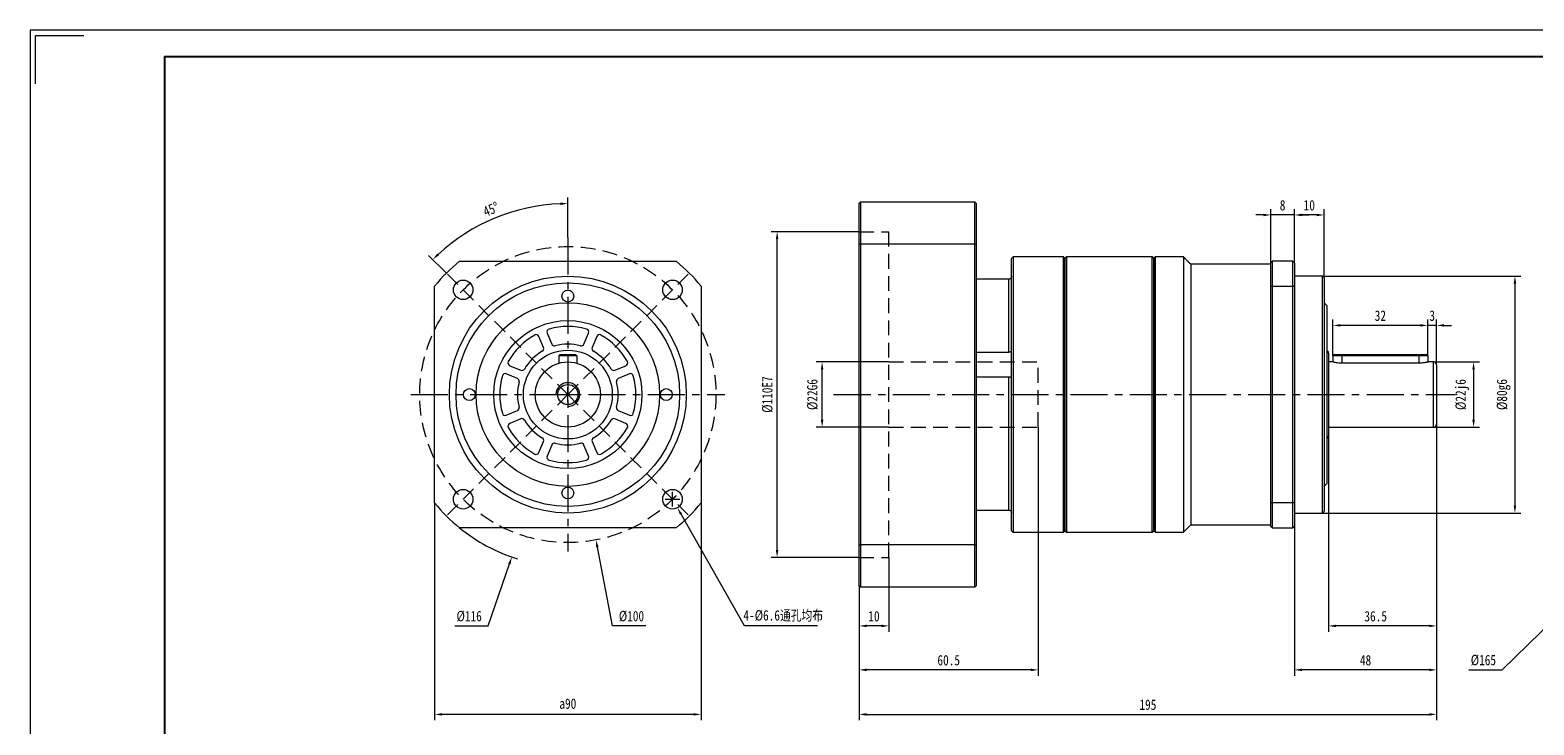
# Model space of a CAD drawing. Header units: millimetres. Extents: x 24 to 786, y 24 to 563.
# Tile 2 of 3: x 24 to 532, y 328 to 563. Entities that reach past the tile are written whole.
import ezdxf

# ---------------------------------------------------------------- set-up
doc = ezdxf.new("R2010")
doc.units = ezdxf.units.MM
doc.header["$LTSCALE"] = 10
doc.linetypes.add('CENTER', pattern=[2, 1.25, -0.25, 0.25, -0.25])
doc.linetypes.add('DASHED', pattern=[0.75, 0.5, -0.25])
doc.layers.get('0').update_dxf_attribs({"lineweight": 18})
for name, color, linetype, lineweight in [('3中心线层', 1, 'CENTER', 18), ('4虚线层', 6, 'DASHED', 18), ('图框_外框线', 7, 'Continuous', 18)]:
    doc.layers.add(name, color=color, linetype=linetype, lineweight=lineweight)
doc.styles.add('TH_GBDIM', font='txt', dxfattribs={"width": 0.8})
doc.dimstyles.new('TH_GBDIM', dxfattribs={"dimtxt": 3.5, "dimasz": 2.5, "dimexe": 2, "dimexo": 0, "dimgap": 1.5, "dimtad": 1, "dimdec": 1, "dimdsep": 46, "dimtxsty": 'TH_GBDIM', "dimcen": 2.5, "dimdle": 5, "dimclrd": 4, "dimclre": 4, "dimclrt": 3, "dimadec": 0, "dimazin": 0, "dimtfac": 0.714286, "dimtdec": 1, "dimtmove": 0, "dimatfit": 3, "dimfxl": 0, "dimtolj": 1, "dimarcsym": 0})

# ---------------------------------------------------------------- blocks, each defined once
blk = doc.blocks.new('*X6')
blk.add_hatch(color=4).paths.add_polyline_path([(554.97, 380.37), (555.55, 379.78), (557.05, 381.83)], flags=0)
at = {"color": 4}
for p, q in [((615.98, 437.06), (615.98, 442.06)), ((613.48, 439.56), (618.48, 439.56)), ((521.08, 346.58), (555.26, 380.08)), ((509.84, 346.58), (521.08, 346.58))]:
    blk.add_line(p, q, dxfattribs=at)
at = {"color": 3, "insert": (514.71, 349.83), "char_height": 3.5, "width": 15.2756, "attachment_point": 5, "style": 'TH_GBDIM'}
blk.add_mtext('%%C165', dxfattribs=at)
blk = doc.blocks.new('*X11')
blk.add_hatch(color=4).paths.add_polyline_path([(244.12, 399.37), (243.39, 398.96), (242.52, 401.34)], flags=0)
at = {"color": 4}
for p, q in [((240.89, 401.71), (240.89, 406.71)), ((238.39, 404.21), (243.39, 404.21)), ((265.24, 361.43), (243.76, 399.17)), ((289.83, 361.43), (265.24, 361.43))]:
    blk.add_line(p, q, dxfattribs=at)
at = {"color": 3, "insert": (278.28, 364.8), "char_height": 3.5, "width": 55.0667, "attachment_point": 5, "style": 'TH_GBDIM'}
blk.add_mtext('4-%%C6.6通孔均布', dxfattribs=at)
blk = doc.blocks.new('*X12')
for points in [[(163.03, 331.97), (163.03, 331.14), (160.53, 331.55)], [(248.03, 331.97), (248.03, 331.14), (250.53, 331.55)]]:
    blk.add_hatch(color=4).paths.add_polyline_path(points, flags=0)
at = {"color": 4}
for p, q in [((160.53, 402.97), (160.53, 329.55)), ((250.53, 402.97), (250.53, 329.55)), ((248.03, 331.55), (163.03, 331.55))]:
    blk.add_line(p, q, dxfattribs=at)
at = {"color": 3, "insert": (205.53, 335.16), "char_height": 3.5, "width": 11.2, "attachment_point": 5, "style": 'TH_GBDIM'}
blk.add_mtext('a90', dxfattribs=at)
blk = doc.blocks.new('*X16')
for points in [[(203.02, 504.42), (203.04, 503.58), (205.53, 504.05)], [(162.02, 486.59), (161.45, 487.19), (159.93, 485.16)]]:
    blk.add_hatch(color=4).paths.add_polyline_path(points, flags=0)
at = {"color": 4}
for p, q in [((205.53, 492.56), (205.53, 506.05)), ((164.52, 480.57), (158.52, 486.57))]:
    blk.add_line(p, q, dxfattribs=at)
blk.add_arc((205.53, 439.56), 64.49, 92.2214, 132.7786, dxfattribs=at)
at = {"color": 3, "insert": (179.61, 502.14), "char_height": 3.5, "width": 12.5704, "attachment_point": 5, "rotation": 22.5, "style": 'TH_GBDIM'}
blk.add_mtext('45%%D', dxfattribs=at)
blk = doc.blocks.new('*X17')
blk.add_hatch(color=4).paths.add_polyline_path([(215.92, 388.1), (215.1, 387.94), (215.04, 390.47)], flags=0)
at = {"color": 4}
for p, q in [((205.53, 437.06), (205.53, 442.06)), ((203.03, 439.56), (208.03, 439.56)), ((220.66, 361.43), (215.51, 388.02)), ((231.89, 361.43), (220.66, 361.43))]:
    blk.add_line(p, q, dxfattribs=at)
at = {"color": 3, "insert": (227.02, 364.68), "char_height": 3.5, "width": 15.3689, "attachment_point": 5, "style": 'TH_GBDIM'}
blk.add_mtext('%%C100', dxfattribs=at)
blk = doc.blocks.new('*X18')
blk.add_hatch(color=4).paths.add_polyline_path([(185.41, 382.51), (186.19, 382.23), (186.62, 384.73)], flags=0)
at = {"color": 4}
for p, q in [((205.53, 437.06), (205.53, 442.06)), ((203.03, 439.56), (208.03, 439.56)), ((178.58, 361.43), (185.8, 382.37)), ((167.34, 361.43), (178.58, 361.43))]:
    blk.add_line(p, q, dxfattribs=at)
blk.add_arc((205.53, 439.56), 58, 230.8833, 252.9416, dxfattribs=at)
at = {"color": 3, "insert": (172.21, 364.68), "char_height": 3.5, "width": 15.3378, "attachment_point": 5, "style": 'TH_GBDIM'}
blk.add_mtext('%%C116', dxfattribs=at)
blk = doc.blocks.new('*X19')
for points in [[(510.97, 448.06), (511.81, 448.06), (511.39, 450.56)], [(510.97, 431.06), (511.81, 431.06), (511.39, 428.56)]]:
    blk.add_hatch(color=4).paths.add_polyline_path(points, flags=0)
at = {"color": 4}
for p, q in [((497.91, 450.56), (513.39, 450.56)), ((511.39, 448.06), (511.39, 431.06)), ((497.91, 428.56), (513.39, 428.56))]:
    blk.add_line(p, q, dxfattribs=at)
at = {"color": 3, "insert": (507.56, 439.56), "char_height": 3.5, "width": 19.32, "attachment_point": 5, "rotation": 90, "style": 'TH_GBDIM'}
blk.add_mtext('%%C22j6', dxfattribs=at)
blk = doc.blocks.new('*X20')
for points in [[(524.95, 477.06), (525.79, 477.06), (525.37, 479.56)], [(524.95, 402.06), (525.79, 402.06), (525.37, 399.56)]]:
    blk.add_hatch(color=4).paths.add_polyline_path(points, flags=0)
at = {"color": 4}
for p, q in [((460.41, 479.56), (527.37, 479.56)), ((525.37, 477.06), (525.37, 402.06)), ((460.41, 399.56), (527.37, 399.56))]:
    blk.add_line(p, q, dxfattribs=at)
at = {"color": 3, "insert": (521.54, 439.56), "char_height": 3.5, "width": 19.32, "attachment_point": 5, "rotation": 90, "style": 'TH_GBDIM'}
blk.add_mtext('%%C80g6', dxfattribs=at)
blk = doc.blocks.new('*X21')
for points in [[(466.41, 463.34), (466.41, 462.51), (463.91, 462.92)], [(493.41, 463.34), (493.41, 462.51), (495.91, 462.92)]]:
    blk.add_hatch(color=4).paths.add_polyline_path(points, flags=0)
at = {"color": 4}
for p, q in [((463.91, 452.66), (463.91, 464.92)), ((493.41, 462.92), (466.41, 462.92)), ((495.91, 452.66), (495.91, 464.92))]:
    blk.add_line(p, q, dxfattribs=at)
at = {"color": 3, "insert": (479.91, 466.17), "char_height": 3.5, "width": 7, "attachment_point": 5, "style": 'TH_GBDIM'}
blk.add_mtext('32', dxfattribs=at)
blk = doc.blocks.new('*X22')
for points in [[(493.41, 463.34), (493.41, 462.51), (495.91, 462.92)], [(501.41, 463.34), (501.41, 462.51), (498.91, 462.92)]]:
    blk.add_hatch(color=4).paths.add_polyline_path(points, flags=0)
at = {"color": 4}
for p, q in [((493.41, 462.92), (490.91, 462.92)), ((495.91, 452.66), (495.91, 464.92)), ((498.91, 462.92), (495.91, 462.92)), ((498.91, 449.56), (498.91, 464.92)), ((501.41, 462.92), (503.91, 462.92))]:
    blk.add_line(p, q, dxfattribs=at)
at = {"color": 3, "insert": (497.41, 466.17), "char_height": 3.5, "width": 3.0178, "attachment_point": 5, "style": 'TH_GBDIM'}
blk.add_mtext('3', dxfattribs=at)
blk = doc.blocks.new('*X23')
for points in [[(464.91, 361.85), (464.91, 361.02), (462.41, 361.43)], [(496.41, 361.85), (496.41, 361.02), (498.91, 361.43)]]:
    blk.add_hatch(color=4).paths.add_polyline_path(points, flags=0)
at = {"color": 4}
for p, q in [((498.91, 429.56), (498.91, 359.43)), ((462.41, 425.56), (462.41, 359.43)), ((496.41, 361.43), (464.91, 361.43))]:
    blk.add_line(p, q, dxfattribs=at)
at = {"color": 3, "insert": (478.34, 364.68), "char_height": 3.5, "width": 14.9644, "attachment_point": 5, "style": 'TH_GBDIM'}
blk.add_mtext('36.5', dxfattribs=at)
blk = doc.blocks.new('*X24')
for points in [[(453.41, 347), (453.41, 346.17), (450.91, 346.58)], [(496.41, 347), (496.41, 346.17), (498.91, 346.58)]]:
    blk.add_hatch(color=4).paths.add_polyline_path(points, flags=0)
at = {"color": 4}
for p, q in [((498.91, 429.56), (498.91, 344.58)), ((450.91, 395.06), (450.91, 344.58)), ((496.41, 346.58), (453.41, 346.58))]:
    blk.add_line(p, q, dxfattribs=at)
at = {"color": 3, "insert": (474.91, 349.83), "char_height": 3.5, "width": 7.2178, "attachment_point": 5, "style": 'TH_GBDIM'}
blk.add_mtext('48', dxfattribs=at)
blk = doc.blocks.new('*X25')
for points in [[(453.41, 500.63), (453.41, 499.79), (450.91, 500.21)], [(458.41, 500.63), (458.41, 499.79), (460.91, 500.21)]]:
    blk.add_hatch(color=4).paths.add_polyline_path(points, flags=0)
at = {"color": 4}
for p, q in [((450.91, 484.06), (450.91, 502.21)), ((458.41, 500.21), (453.41, 500.21)), ((460.91, 479.06), (460.91, 502.21))]:
    blk.add_line(p, q, dxfattribs=at)
at = {"color": 3, "insert": (455.91, 503.46), "char_height": 3.5, "width": 6.6578, "attachment_point": 5, "style": 'TH_GBDIM'}
blk.add_mtext('10', dxfattribs=at)
blk = doc.blocks.new('*X26')
for points in [[(440.41, 500.63), (440.41, 499.79), (442.91, 500.21)], [(453.41, 500.63), (453.41, 499.79), (450.91, 500.21)]]:
    blk.add_hatch(color=4).paths.add_polyline_path(points, flags=0)
at = {"color": 4}
for p, q in [((440.41, 500.21), (437.91, 500.21)), ((442.91, 484.06), (442.91, 502.21)), ((450.91, 500.21), (442.91, 500.21)), ((450.91, 484.06), (450.91, 502.21)), ((453.41, 500.21), (455.91, 500.21))]:
    blk.add_line(p, q, dxfattribs=at)
at = {"color": 3, "insert": (446.91, 503.46), "char_height": 3.5, "width": 3.1733, "attachment_point": 5, "style": 'TH_GBDIM'}
blk.add_mtext('8', dxfattribs=at)
blk = doc.blocks.new('*X27')
for points in [[(275.78, 492.06), (276.61, 492.06), (276.2, 494.56)], [(275.78, 387.06), (276.61, 387.06), (276.2, 384.56)]]:
    blk.add_hatch(color=4).paths.add_polyline_path(points, flags=0)
at = {"color": 4}
for p, q in [((303.91, 494.56), (274.2, 494.56)), ((276.2, 387.06), (276.2, 492.06)), ((303.91, 384.56), (274.2, 384.56))]:
    blk.add_line(p, q, dxfattribs=at)
at = {"color": 3, "insert": (272.95, 439.56), "char_height": 3.5, "width": 23.2711, "attachment_point": 5, "rotation": 90, "style": 'TH_GBDIM'}
blk.add_mtext('%%C110E7', dxfattribs=at)
blk = doc.blocks.new('*X28')
for points in [[(290.98, 448.06), (291.82, 448.06), (291.4, 450.56)], [(290.98, 431.06), (291.82, 431.06), (291.4, 428.56)]]:
    blk.add_hatch(color=4).paths.add_polyline_path(points, flags=0)
at = {"color": 4}
for p, q in [((313.91, 450.56), (289.4, 450.56)), ((291.4, 431.06), (291.4, 448.06)), ((313.91, 428.56), (289.4, 428.56))]:
    blk.add_line(p, q, dxfattribs=at)
at = {"color": 3, "insert": (288.15, 439.56), "char_height": 3.5, "width": 19.32, "attachment_point": 5, "rotation": 90, "style": 'TH_GBDIM'}
blk.add_mtext('%%C22G6', dxfattribs=at)
blk = doc.blocks.new('*X29')
for points in [[(306.41, 361.85), (306.41, 361.02), (303.91, 361.43)], [(311.41, 361.85), (311.41, 361.02), (313.91, 361.43)]]:
    blk.add_hatch(color=4).paths.add_polyline_path(points, flags=0)
at = {"color": 4}
for p, q in [((313.91, 384.56), (313.91, 359.43)), ((303.91, 374.96), (303.91, 359.43)), ((311.41, 361.43), (306.41, 361.43))]:
    blk.add_line(p, q, dxfattribs=at)
at = {"color": 3, "insert": (308.91, 364.68), "char_height": 3.5, "width": 6.6578, "attachment_point": 5, "style": 'TH_GBDIM'}
blk.add_mtext('10', dxfattribs=at)
blk = doc.blocks.new('*X30')
for points in [[(306.41, 347), (306.41, 346.17), (303.91, 346.58)], [(361.91, 347), (361.91, 346.17), (364.41, 346.58)]]:
    blk.add_hatch(color=4).paths.add_polyline_path(points, flags=0)
at = {"color": 4}
for p, q in [((364.41, 428.56), (364.41, 344.58)), ((303.91, 374.96), (303.91, 344.58)), ((361.91, 346.58), (306.41, 346.58))]:
    blk.add_line(p, q, dxfattribs=at)
at = {"color": 3, "insert": (334.16, 349.83), "char_height": 3.5, "width": 15.0578, "attachment_point": 5, "style": 'TH_GBDIM'}
blk.add_mtext('60.5', dxfattribs=at)
blk = doc.blocks.new('*X31')
for points in [[(306.41, 331.97), (306.41, 331.14), (303.91, 331.55)], [(496.41, 331.97), (496.41, 331.14), (498.91, 331.55)]]:
    blk.add_hatch(color=4).paths.add_polyline_path(points, flags=0)
at = {"color": 4}
for p, q in [((498.91, 429.56), (498.91, 329.55)), ((303.91, 374.96), (303.91, 329.55)), ((306.41, 331.55), (496.41, 331.55))]:
    blk.add_line(p, q, dxfattribs=at)
at = {"color": 3, "insert": (401.41, 334.8), "char_height": 3.5, "width": 10.5467, "attachment_point": 5, "style": 'TH_GBDIM'}
blk.add_mtext('195', dxfattribs=at)

msp = doc.modelspace()

# ---------------------------------------------------------------- linework, layer by layer
at = {"color": 7, "linetype": 'Continuous', "lineweight": 15}
for p, q in [((303.91, 490.23), (303.91, 504.16)), ((304.31, 504.56), (304.31, 490.37)), ((343.01, 504.56), (304.31, 504.56)), ((343.01, 490.37), (343.01, 504.56)), ((343.41, 504.16), (343.41, 490.23)), ((303.91, 388.89), (303.91, 490.23)), ((304.31, 490.37), (304.31, 388.76)), ((343.01, 490.37), (304.31, 490.37)), ((343.01, 388.76), (343.01, 490.37)), ((343.41, 490.23), (343.41, 388.89)), ((168.94, 484.56), (242.12, 484.56)), ((355.41, 393.56), (355.41, 485.56)), ((355.91, 486.06), (355.91, 393.06)), ((372.91, 439.56), (372.91, 486.06)), ((373.41, 393.56), (373.41, 485.56)), ((373.41, 485.56), (373.41, 439.56)), ((373.91, 486.06), (373.91, 393.06)), ((402.91, 439.56), (402.91, 486.06)), ((403.41, 485.56), (403.41, 439.56)), ((403.41, 393.56), (403.41, 485.56)), ((403.91, 486.06), (403.91, 393.06)), ((413.41, 486.06), (413.41, 393.06)), ((415.91, 483.56), (415.91, 395.56)), ((442.91, 475.98), (442.91, 484.06)), ((443.41, 484.56), (443.41, 476.15)), ((450.41, 484.56), (443.41, 484.56)), ((450.41, 476.15), (450.41, 484.56)), ((450.91, 484.06), (450.91, 475.98)), ((354.41, 478.56), (343.41, 478.56)), ((354.41, 453.92), (354.41, 478.56)), ((460.41, 439.56), (460.41, 479.56)), ((460.91, 479.06), (460.91, 439.56)), ((160.53, 402.97), (160.53, 476.15)), ((250.53, 476.15), (250.53, 402.97)), ((442.91, 403.15), (442.91, 475.98)), ((443.41, 476.15), (443.41, 402.97)), ((443.41, 476.15), (450.41, 476.15)), ((450.41, 402.97), (450.41, 476.15)), ((450.91, 475.98), (450.91, 403.15)), ((461.91, 439.56), (461.91, 469.56)), ((197.32, 455.46), (195.78, 459.18)), ((198.55, 460.33), (200.1, 456.6)), ((210.97, 456.6), (212.51, 460.33)), ((215.28, 459.18), (213.74, 455.46)), ((202.93, 453.06), (202.53, 452.66)), ((208.53, 452.66), (202.53, 452.66)), ((202.53, 452.66), (202.53, 450.14)), ((202.93, 453.06), (208.13, 453.06)), ((208.13, 453.06), (208.53, 452.66)), ((208.53, 452.66), (208.53, 450.14)), ((343.41, 453.92), (354.41, 453.92)), ((462.41, 453.56), (462.41, 439.56)), ((463.91, 452.66), (463.91, 450.56)), ((466.91, 452.66), (463.91, 452.66)), ((464.31, 453.06), (466.91, 453.06)), ((466.91, 453.06), (492.91, 453.06)), ((466.91, 452.66), (466.91, 453.06)), ((492.91, 452.66), (466.91, 452.66)), ((466.91, 452.66), (466.91, 450.14)), ((492.91, 453.06), (495.51, 453.06)), ((492.91, 453.06), (492.91, 452.66)), ((495.91, 452.66), (492.91, 452.66)), ((492.91, 452.66), (492.91, 450.14)), ((495.91, 452.66), (495.91, 450.56)), ((185.91, 449.31), (189.64, 447.77)), ((221.43, 447.77), (225.15, 449.31)), ((492.91, 450.14), (466.91, 450.14)), ((497.91, 439.56), (497.91, 450.56)), ((498.91, 449.56), (498.91, 439.56)), ((188.49, 445), (184.76, 446.54)), ((226.3, 446.54), (222.57, 445)), ((354.41, 445.39), (343.41, 445.39)), ((354.41, 400.56), (354.41, 445.39)), ((372.91, 393.06), (372.91, 439.56)), ((373.41, 439.56), (373.41, 393.56)), ((402.91, 393.06), (402.91, 439.56)), ((403.41, 439.56), (403.41, 393.56)), ((460.41, 399.56), (460.41, 439.56)), ((460.91, 439.56), (460.91, 400.06)), ((461.91, 409.56), (461.91, 439.56)), ((462.41, 439.56), (462.41, 425.56)), ((497.91, 428.56), (497.91, 439.56)), ((498.91, 439.56), (498.91, 429.56)), ((184.76, 432.58), (188.49, 434.13)), ((222.57, 434.13), (226.3, 432.58)), ((189.64, 431.35), (185.91, 429.81)), ((225.15, 429.81), (221.43, 431.35)), ((195.78, 419.94), (197.32, 423.67)), ((200.1, 422.52), (198.55, 418.79)), ((212.51, 418.79), (210.97, 422.52)), ((213.74, 423.67), (215.28, 419.94)), ((442.91, 395.06), (442.91, 403.15)), ((450.41, 402.97), (443.41, 402.97)), ((443.41, 402.97), (443.41, 394.56)), ((450.41, 394.56), (450.41, 402.97)), ((450.91, 403.15), (450.91, 395.06)), ((343.41, 400.56), (354.41, 400.56)), ((242.12, 394.56), (168.94, 394.56)), ((443.41, 394.56), (450.41, 394.56)), ((303.91, 374.96), (303.91, 388.89)), ((304.31, 388.76), (304.31, 374.56)), ((343.01, 388.76), (304.31, 388.76)), ((343.01, 374.56), (343.01, 388.76)), ((343.41, 388.89), (343.41, 374.96)), ((343.01, 374.56), (304.31, 374.56))]:
    msp.add_line(p, q, dxfattribs=at)
at = {"color": 1, "linetype": 'DASHED'}
for q in [(164.52, 480.57), (246.54, 480.57), (164.52, 398.55), (246.54, 398.55)]:
    msp.add_line((205.53, 439.56), q, dxfattribs=at)
for p, q in [((202.93, 453.06), (202.53, 452.66)), ((202.93, 453.06), (202.53, 452.66)), ((202.53, 452.66), (202.53, 450.14)), ((202.53, 452.66), (202.53, 450.14)), ((202.93, 453.06), (208.13, 453.06)), ((202.93, 453.06), (208.13, 453.06)), ((208.13, 453.06), (208.53, 452.66)), ((208.13, 453.06), (208.53, 452.66)), ((208.53, 452.66), (208.53, 450.14)), ((208.53, 452.66), (208.53, 450.14))]:
    msp.add_line(p, q)
msp.add_circle((205.53, 439.56), 50, dxfattribs=at)
at = {"color": 7, "linetype": 'Continuous', "lineweight": 15}
for centre, radius in [((205.53, 439.56), 40), ((170.18, 474.92), 3.3), ((240.89, 474.92), 3.3), ((205.53, 439.56), 37.75), ((205.53, 472.81), 2), ((205.53, 439.56), 31), ((205.53, 439.56), 25), ((205.53, 439.56), 15), ((172.28, 439.56), 2), ((238.78, 439.56), 2), ((170.18, 404.21), 3.3), ((205.53, 406.31), 2), ((240.89, 404.21), 3.3)]:
    msp.add_circle(centre, radius, dxfattribs=at)
for radius in [11, 3.4]:
    msp.add_circle((205.53, 439.56), radius)
for centre, radius, start, end in [((205.53, 439.56), 58, 129.1167, 140.8833), ((205.53, 439.56), 58, 39.1167, 50.8833), ((205.53, 439.56), 23, 74.025, 105.975), ((205.53, 439.56), 23, 119.025, 150.975), ((194.86, 458.8), 1, 22.5, 119.025), ((199.48, 460.71), 1, 105.975, 202.5), ((211.59, 460.71), 1, 337.5, 74.025), ((216.21, 458.8), 1, 60.975, 157.5), ((205.53, 439.56), 23, 29.025, 60.975), ((205.53, 439.56), 17, 120.4836, 149.5164), ((196.4, 455.07), 1, 300.4836, 22.5), ((201.02, 456.99), 1, 202.5, 284.5164), ((205.53, 439.56), 17, 75.4836, 104.5164), ((210.04, 456.99), 1, 255.4836, 337.5), ((214.66, 455.07), 1, 157.5, 239.5164), ((205.53, 439.56), 17, 30.4836, 59.5164), ((461.41, 453.56), 1, 0, 60), ((186.29, 450.24), 1, 150.975, 247.5), ((190.02, 448.69), 1, 247.5, 329.5164), ((221.04, 448.69), 1, 210.4836, 292.5), ((224.77, 450.24), 1, 292.5, 29.025), ((497.91, 449.56), 1, 0, 90), ((205.53, 439.56), 23, 164.025, 195.975), ((184.38, 445.62), 1, 67.5, 164.025), ((188.11, 444.07), 1, 345.4836, 67.5), ((205.53, 439.56), 17, 165.4836, 194.5164), ((222.96, 444.07), 1, 112.5, 194.5164), ((205.53, 439.56), 17, 345.4836, 14.5164), ((226.68, 445.62), 1, 15.975, 112.5), ((205.53, 439.56), 23, 344.025, 15.975), ((184.38, 433.51), 1, 195.975, 292.5), ((188.11, 435.05), 1, 292.5, 14.5164), ((222.96, 435.05), 1, 165.4836, 247.5), ((226.68, 433.51), 1, 247.5, 344.025), ((186.29, 428.89), 1, 112.5, 209.025), ((205.53, 439.56), 23, 209.025, 240.975), ((190.02, 430.43), 1, 30.4836, 112.5), ((205.53, 439.56), 17, 210.4836, 239.5164), ((205.53, 439.56), 17, 300.4836, 329.5164), ((205.53, 439.56), 23, 299.025, 330.975), ((221.04, 430.43), 1, 67.5, 149.5164), ((224.77, 428.89), 1, 330.975, 67.5), ((497.91, 429.56), 1, 270, 0), ((196.4, 424.05), 1, 337.5, 59.5164), ((201.02, 422.14), 1, 75.4836, 157.5), ((205.53, 439.56), 17, 255.4836, 284.5164), ((210.04, 422.14), 1, 22.5, 104.5164), ((214.66, 424.05), 1, 120.4836, 202.5), ((461.41, 425.56), 1, 300, 360), ((194.86, 420.32), 1, 240.975, 337.5), ((199.48, 418.41), 1, 157.5, 254.025), ((205.53, 439.56), 23, 254.025, 285.975), ((211.59, 418.41), 1, 285.975, 22.5), ((216.21, 420.32), 1, 202.5, 299.025), ((205.53, 439.56), 58, 219.1167, 230.8833), ((205.53, 439.56), 58, 309.1167, 320.8833)]:
    msp.add_arc(centre, radius, start, end, dxfattribs=at)
at = {"color": 4}
msp.add_arc((205.53, 439.56), 4, 270, 180, dxfattribs=at)
at = {"color": 7, "linetype": 'Continuous', "lineweight": 15}
for points in [[(303.91, 504.16), (304.31, 504.56)], [(343.41, 504.16), (343.01, 504.56)], [(303.91, 490.23), (304.31, 490.37)], [(343.01, 490.37), (343.41, 490.23)], [(355.91, 486.06), (355.41, 485.56)], [(372.91, 486.06), (355.91, 486.06)], [(373.41, 485.56), (372.91, 486.06)], [(373.91, 486.06), (373.41, 485.56)], [(402.91, 486.06), (373.91, 486.06)], [(403.41, 485.56), (402.91, 486.06)], [(403.91, 486.06), (403.41, 485.56)], [(413.41, 486.06), (403.91, 486.06)], [(415.91, 483.56), (413.41, 486.06)], [(442.91, 483.56), (415.91, 483.56)], [(442.91, 484.06), (443.41, 484.56)], [(450.91, 484.06), (450.41, 484.56)], [(460.41, 479.56), (450.91, 479.56)], [(460.91, 479.06), (460.41, 479.56)], [(443.41, 476.15), (442.91, 475.98)], [(450.91, 475.98), (450.41, 476.15)], [(461.91, 469.56), (460.91, 470.56)], [(464.31, 453.06), (463.91, 452.66)], [(495.91, 452.66), (495.51, 453.06)], [(463.91, 450.56), (462.41, 450.56)], [(497.91, 450.56), (495.91, 450.56)], [(462.41, 428.56), (497.91, 428.56)], [(460.91, 408.56), (461.91, 409.56)], [(443.41, 402.97), (442.91, 403.15)], [(450.91, 403.15), (450.41, 402.97)], [(450.91, 399.56), (460.41, 399.56)], [(460.41, 399.56), (460.91, 400.06)], [(355.41, 393.56), (355.91, 393.06)], [(355.91, 393.06), (372.91, 393.06)], [(372.91, 393.06), (373.41, 393.56)], [(373.41, 393.56), (373.91, 393.06)], [(373.91, 393.06), (402.91, 393.06)], [(402.91, 393.06), (403.41, 393.56)], [(403.41, 393.56), (403.91, 393.06)], [(403.91, 393.06), (413.41, 393.06)], [(413.41, 393.06), (415.91, 395.56)], [(415.91, 395.56), (442.91, 395.56)], [(443.41, 394.56), (442.91, 395.06)], [(450.91, 395.06), (450.41, 394.56)], [(303.91, 388.89), (304.31, 388.76)], [(343.01, 388.76), (343.41, 388.89)], [(304.31, 374.56), (303.91, 374.96)], [(343.01, 374.56), (343.41, 374.96)]]:
    msp.add_open_spline(points, degree=1, dxfattribs=at)
for points, knots in [([(355.41, 479.54), (355.41, 479.52), (355.41, 479.4), (355.36, 479.16), (355.18, 478.88), (354.92, 478.67), (354.64, 478.57), (354.47, 478.57), (354.41, 478.56)], [0, 0, 0, 0, 0.050706, 0.376082, 0.704499, 1.040599, 1.37708, 1.551484, 1.551484, 1.551484, 1.551484]), ([(354.41, 453.92), (354.52, 453.93), (354.74, 453.94), (355.04, 454.04), (355.26, 454.18), (355.39, 454.32), (355.41, 454.4), (355.41, 454.44)], [0, 0, 0, 0, 0.251379, 0.502708, 0.759337, 1.021151, 1.202573, 1.202573, 1.202573, 1.202573]), ([(466.91, 450.14), (466.58, 450.15), (465.92, 450.17), (465.04, 450.3), (464.36, 450.44), (463.96, 450.55), (463.95, 450.55), (463.95, 450.55)], [0, 0, 0, 0, 0.628369, 1.256161, 1.898826, 2.552075, 3.001479, 3.001479, 3.001479, 3.001479]), ([(495.88, 450.55), (495.89, 450.55), (495.93, 450.57), (495.68, 450.5), (495.14, 450.37), (494.33, 450.23), (493.53, 450.15), (493.05, 450.15), (492.91, 450.14)], [0, 0, 0, 0, 0.190566, 0.819515, 1.455094, 2.111026, 2.771102, 3.043869, 3.043869, 3.043869, 3.043869]), ([(355.29, 445.36), (355.28, 445.36), (355.23, 445.36), (355.05, 445.37), (354.76, 445.39), (354.53, 445.39), (354.41, 445.39)], [0, 0, 0, 0, 0.0513916, 0.3237472, 0.6004135, 0.8771996, 0.8771996, 0.8771996, 0.8771996]), ([(354.41, 400.56), (354.52, 400.55), (354.74, 400.53), (355.04, 400.37), (355.26, 400.13), (355.39, 399.85), (355.41, 399.66), (355.41, 399.59)], [0, 0, 0, 0, 0.324175, 0.648284, 0.979229, 1.31686, 1.550819, 1.550819, 1.550819, 1.550819])]:
    msp.add_open_spline(points, degree=3, knots=knots, dxfattribs=at)
at = {"layer": '3中心线层'}
for p, q in [((205.53, 492.56), (205.53, 386.56)), ((152.53, 439.56), (258.53, 439.56)), ((295.3, 439.56), (505.31, 439.56))]:
    msp.add_line(p, q, dxfattribs=at)
at = {"layer": '4虚线层'}
for p, q in [((303.91, 494.56), (313.91, 494.56)), ((313.91, 384.56), (313.91, 494.56)), ((313.91, 450.56), (364.41, 450.56)), ((364.41, 428.56), (364.41, 450.56)), ((313.91, 428.56), (364.41, 428.56)), ((303.91, 384.56), (313.91, 384.56))]:
    msp.add_line(p, q, dxfattribs=at)
at = {"layer": '图框_外框线', "color": 3}
msp.add_lwpolyline([(23.93, 23.87), (785.84, 23.87), (785.84, 562.64), (23.93, 562.64)], close=True, dxfattribs=at)
msp.add_lwpolyline([(25.75, 544.5), (25.75, 560.83), (42.07, 560.83)], dxfattribs=at)
at = {"layer": '图框_外框线', "color": 3, "lineweight": 25}
msp.add_lwpolyline([(69.28, 32.94), (776.77, 32.94), (776.77, 553.57), (69.28, 553.57)], close=True, dxfattribs=at)

# ---------------------------------------------------------------- dimensions: what is measured, and where the dimension line sits
dim = msp.add_angular_dim_2l(base=(180.85, 499.14), line1=((205.53, 492.56), (205.53, 386.56)), line2=((205.53, 439.56), (164.52, 480.57)), dimstyle='TH_GBDIM', override={"dimtad": 1, "dimtih": 0, "dimtoh": 0, "dimsah": 1, "dimtdec": 0, "dimtzin": 0})
dim.commit()
dim.dimension.update_dxf_attribs({"geometry": '*X16', "text_midpoint": (179.61, 502.14)})
for base, p1, p2, picture, middle in [((442.91, 500.21), (450.91, 484.06), (442.91, 484.06), '*X26', (446.91, 503.46)), ((450.91, 500.21), (460.91, 479.06), (450.91, 484.06), '*X25', (455.91, 503.46)), ((463.91, 462.92), (495.91, 452.66), (463.91, 452.66), '*X21', (479.91, 466.17)), ((498.91, 331.55), (303.91, 374.96), (498.91, 429.56), '*X31', (401.41, 334.8)), ((303.91, 361.43), (313.91, 384.56), (303.91, 374.96), '*X29', (308.91, 364.68))]:
    dim = msp.add_linear_dim(base=base, p1=p1, p2=p2, dimstyle='TH_GBDIM', override={"dimsah": 1, "dimtzin": 0})
    dim.commit()
    dim.dimension.update_dxf_attribs({"geometry": picture, "text_midpoint": middle})
for p1, p2, picture, middle in [((224.45, 494.39), (186.62, 384.73), '*X18', (178.58, 361.43)), ((674.91, 497.3), (557.05, 381.83), '*X6', (521.08, 346.58)), ((196.03, 488.65), (215.04, 390.47), '*X17', (220.66, 361.43))]:
    dim = msp.add_diameter_dim_2p(p1=p1, p2=p2, dimstyle='TH_GBDIM', override={"dimtih": 1, "dimtoh": 1, "dimpost": '%%C<>', "dimsah": 1, "dimtofl": 0, "dimtzin": 0})
    dim.commit()
    dim.dimension.update_dxf_attribs({"geometry": picture, "text_midpoint": middle, "dimtype": 163})
for base, p1, p2, text, picture, middle in [((276.2, 494.56), (303.91, 384.56), (303.91, 494.56), '%%C<>E7', '*X27', (276.2, 439.56)), ((525.37, 399.56), (460.41, 479.56), (460.41, 399.56), '%%C<>g6', '*X20', (525.37, 439.56)), ((291.4, 450.56), (313.91, 428.56), (313.91, 450.56), '%%C<>G6', '*X28', (291.4, 439.56)), ((511.39, 428.56), (497.91, 450.56), (497.91, 428.56), '%%C<>j6', '*X19', (511.39, 439.56))]:
    dim = msp.add_linear_dim(base=base, p1=p1, p2=p2, angle=90, text=text, dimstyle='TH_GBDIM', override={"dimsah": 1, "dimtzin": 0})
    dim.commit()
    dim.dimension.update_dxf_attribs({"geometry": picture, "text_midpoint": middle, "dimtype": 160})
for base, p1, p2, picture, middle in [((495.91, 462.92), (498.91, 449.56), (495.91, 452.66), '*X22', (497.41, 462.92)), ((303.91, 346.58), (364.41, 428.56), (303.91, 374.96), '*X30', (334.16, 346.58)), ((450.91, 346.58), (498.91, 429.56), (450.91, 395.06), '*X24', (474.91, 346.58)), ((462.41, 361.43), (498.91, 429.56), (462.41, 425.56), '*X23', (478.34, 361.43))]:
    dim = msp.add_linear_dim(base=base, p1=p1, p2=p2, dimstyle='TH_GBDIM', override={"dimsah": 1, "dimtzin": 0})
    dim.commit()
    dim.dimension.update_dxf_attribs({"geometry": picture, "text_midpoint": middle, "dimtype": 160})
dim = msp.add_diameter_dim_2p(p1=(239.25, 407.07), p2=(242.52, 401.34), text='4-<>通孔均布', dimstyle='TH_GBDIM', override={"dimtih": 1, "dimtoh": 1, "dimpost": '%%C<>', "dimsah": 1, "dimtofl": 0, "dimtzin": 0})
dim.commit()
dim.dimension.update_dxf_attribs({"geometry": '*X11', "text_midpoint": (265.24, 361.43), "dimtype": 163})
dim = msp.add_linear_dim(base=(160.53, 331.55), p1=(250.53, 402.97), p2=(160.53, 402.97), text='a<>', dimstyle='TH_GBDIM', override={"dimsah": 1, "dimtzin": 0})
dim.commit()
dim.dimension.update_dxf_attribs({"geometry": '*X12', "text_midpoint": (205.53, 331.55), "dimtype": 160})

doc.saveas('drawing.dxf')
